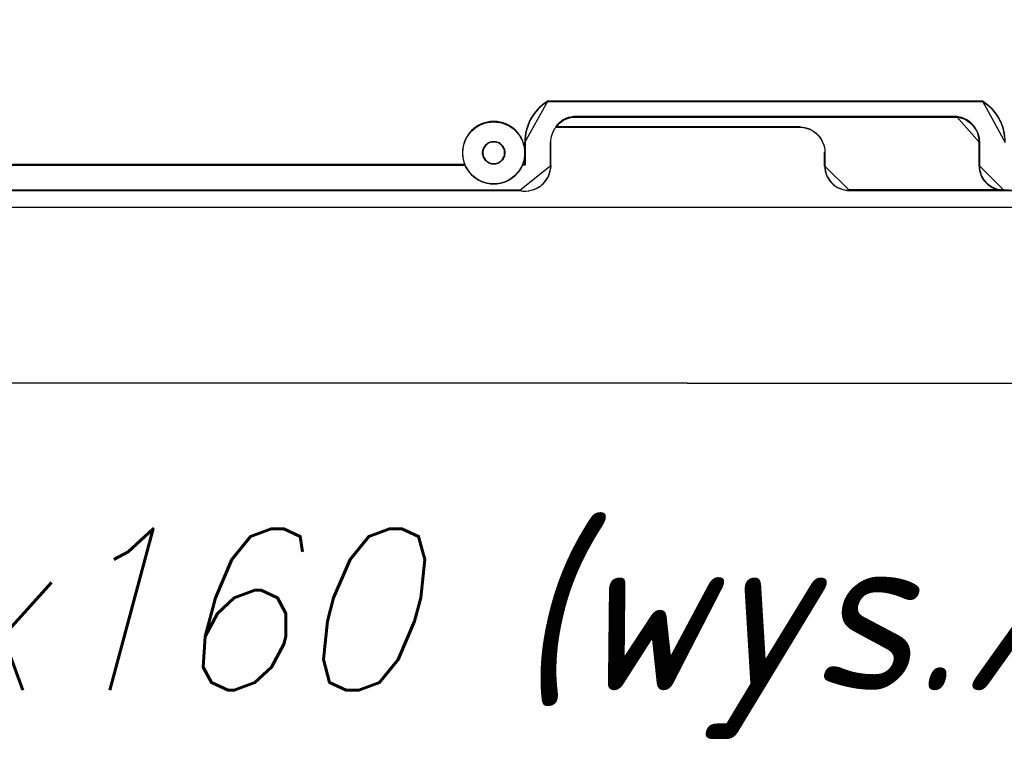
# Model space of a CAD drawing. Extents: x -558982 to 5119495, y -5290134 to 121759.
# Tile 177 of 256: x -468322 to -466735, y 27640 to 28809. Entities that reach past the tile are written whole.
import ezdxf

# ---------------------------------------------------------------- set-up
doc = ezdxf.new("R2010")
doc.units = 0
doc.header["$MEASUREMENT"] = 0
doc.layers.get('0').update_dxf_attribs({"color": 252})
doc.layers.add('$ IE_SCHEMAT', color=7, linetype='Continuous', lineweight=0)
doc.layers.add('50', color=7, linetype='Continuous')
doc.layers.add('60', color=7, linetype='Continuous')
doc.styles.add('ROMANS', font='romans.shx', dxfattribs={"width": 0.85})

# ---------------------------------------------------------------- blocks, each defined once
blk = doc.blocks.new('*U1026')
at = {"layer": '60', "color": 7}
for points in [[(314, 2.912724), (-35.827515, 3.027725), (-36, -400.568087), (313.827515, -400.654337), (314, 2.912724)], [(313.827684, -400.654337), (-36, -400.564301), (313.827684, -400.654337)], [(-30.019315, -428.883482), (307.846999, -429), (-30.019315, -428.883482)]]:
    blk.add_lwpolyline(points, close=True, dxfattribs=at)
for points in [[(313.827684, -400.650557), (-36, -400.564301)], [(-30.020531, -428.884992), (307.848215, -429)], [(313.827684, -400.650557), (-36, -400.564301)], [(-30.020531, -428.884992), (307.848215, -429)]]:
    blk.add_lwpolyline(points, dxfattribs=at)
blk = doc.blocks.new('*C1027')
at = {"layer": '50', "color": 7}
for points in [[(3.742658, -397.915671), (112.076915, -397.915671), (112.076915, -397.915671), (112.524988, -397.990311), (112.948169, -397.990311), (113.396243, -397.940551), (113.819423, -397.865911), (114.242604, -397.741511), (114.640892, -397.567351), (115.039179, -397.343431), (115.387681, -397.094631), (115.561932, -396.945351), (115.736183, -396.796071), (115.885541, -396.621911), (116.034899, -396.447751), (116.308722, -396.074551), (116.532758, -395.70135), (116.707009, -395.27839), (116.831474, -394.85543), (116.88126, -394.63151), (116.931046, -394.40759), (116.955939, -394.18367), (116.955939, -393.95975), (116.955939, -390.177988), (116.980832, -389.829668), (117.005725, -389.506228), (117.080404, -389.182788), (117.179976, -388.859348), (117.279548, -388.560788), (117.428906, -388.287108), (117.578264, -387.988548), (117.752515, -387.739748), (118.026337, -387.416307), (118.325053, -387.092867), (118.648662, -386.844067), (118.997164, -386.595267), (119.395451, -386.396227), (119.793739, -386.246947), (120.21692, -386.147427), (120.664993, -386.072787), (182.424481, -386.072787), (182.797876, -386.147427), (183.171271, -386.246947), (183.519772, -386.371347), (183.868274, -386.520627), (184.16699, -386.719667), (184.465706, -386.943587), (184.764422, -387.167507), (185.013351, -387.441187), (185.237388, -387.714868), (185.436532, -388.038308), (185.635676, -388.361748), (185.785034, -388.685188), (185.884606, -389.033508), (185.984178, -389.406708), (186.033964, -389.779908), (186.058857, -390.177988), (186.058857, -393.95975), (186.08375, -394.35783), (186.133536, -394.73103), (186.233108, -395.10423), (186.357572, -395.47743), (186.531823, -395.82575), (186.730967, -396.149191), (186.955004, -396.447751), (187.203934, -396.721431), (187.477757, -396.995111), (187.801365, -397.219031), (188.124974, -397.418071), (188.473476, -397.592231), (188.821978, -397.716631), (189.195372, -397.816151), (189.59366, -397.890791), (189.991948, -397.890791), (191.684671, -397.915671)], [(190.117194, -389.181354), (190.042516, -388.68363), (189.942944, -388.210791), (189.818479, -387.737953), (189.644228, -387.29), (189.469977, -386.842048), (189.245941, -386.394096), (188.997011, -385.995916), (188.723188, -385.57285), (188.424473, -385.199556), (188.100864, -384.826263), (187.752362, -384.477855), (187.378968, -384.154334), (186.98068, -383.855699), (186.582393, -383.581951), (116.434007, -383.581951), (116.010826, -383.855699), (115.612539, -384.154334), (115.239144, -384.477855), (114.915536, -384.826263), (114.591927, -385.199556), (114.293212, -385.57285), (114.019389, -385.995916), (113.770459, -386.394096), (113.546423, -386.842048), (113.347279, -387.29), (113.197921, -387.737953), (113.048563, -388.210791), (112.948991, -388.68363), (112.874312, -389.181354), (112.849419, -389.679079), (112.824526, -390.176804), (112.824526, -390.176804), (112.824526, -393.785309), (112.376453, -393.785309), (112.227095, -394.133716), (112.052844, -394.407465), (111.853701, -394.730986), (111.629664, -395.004734), (111.380734, -395.278483), (111.131805, -395.527345), (110.857982, -395.776208), (110.559266, -395.975298), (110.260551, -396.174387), (109.936942, -396.348591), (109.58844, -396.497909), (109.239939, -396.62234), (108.891437, -396.721885), (108.518043, -396.796543), (108.144648, -396.82143), (107.746361, -396.846316), (107.372966, -396.82143), (106.999572, -396.796543), (106.626177, -396.721885), (106.277676, -396.62234), (105.929174, -396.497909), (105.580673, -396.348591), (105.257064, -396.174387), (104.958348, -395.975298), (104.659633, -395.776208), (104.38581, -395.552232), (104.13688, -395.278483), (103.887951, -395.02962), (103.688807, -394.730986), (103.489663, -394.432351), (103.290519, -394.133716), (103.141162, -393.810195), (3.818216, -393.810195)], [(3.818216, -393.81155), (103.141162, -393.81155), (102.991804, -393.362389), (102.867339, -392.863321), (102.817553, -392.613787), (102.79266, -392.364253), (102.767767, -392.114719), (102.767767, -391.865185), (102.767767, -391.615651), (102.79266, -391.341163), (102.817553, -391.091629), (102.867339, -390.842095), (102.991804, -390.36798), (103.141162, -389.918819), (103.365198, -389.469657), (103.614128, -389.070403), (103.887951, -388.671148), (104.211559, -388.321801), (104.584954, -387.997406), (104.958348, -387.697965), (105.381529, -387.448431), (105.804709, -387.248804), (106.277676, -387.07413), (106.750642, -386.949363), (106.999572, -386.899456), (107.248501, -386.874503), (107.497431, -386.849549), (107.746361, -386.849549), (108.020183, -386.849549), (108.269113, -386.874503), (108.518043, -386.899456), (108.766973, -386.949363), (109.239939, -387.07413), (109.712905, -387.248804), (110.136086, -387.448431), (110.559266, -387.697965), (110.932661, -387.997406), (111.281162, -388.321801), (111.604771, -388.671148), (111.903487, -389.070403), (112.152416, -389.469657), (112.376453, -389.918819), (112.525811, -390.36798), (112.650276, -390.842095), (112.700062, -391.091629), (112.724955, -391.341163), (112.749848, -391.615651), (112.749848, -391.865185), (112.724955, -392.364253), (112.650276, -392.863321), (112.550704, -393.337436), (112.376453, -393.786597), (112.824526, -393.786597), (112.824526, -390.168353), (112.849419, -389.669285), (112.874312, -389.170216), (112.948991, -388.671148), (113.048563, -388.197034), (113.197921, -387.722919), (113.347279, -387.273757), (113.546423, -386.824596), (113.770459, -386.375435), (114.019389, -385.97618), (114.293212, -385.551972), (114.591927, -385.177671), (114.915536, -384.80337), (115.239144, -384.454022), (115.612539, -384.129628), (116.010826, -383.830187), (116.434007, -383.5557), (116.434007, -383.5557), (186.582393, -383.5557), (186.98068, -383.830187), (187.378968, -384.129628), (187.752362, -384.454022), (188.100864, -384.80337), (188.424473, -385.177671), (188.723188, -385.551972), (188.997011, -385.97618), (189.245941, -386.375435), (189.469977, -386.824596), (189.644228, -387.273757), (189.818479, -387.722919), (189.942944, -388.197034), (190.042516, -388.671148), (190.117194, -389.170216)], [(3.857981, -393.771828), (103.151712, -393.771828), (103.002399, -393.324026), (102.87797, -392.826469), (102.828199, -392.57769), (102.803313, -392.328911), (102.778428, -392.080132), (102.778428, -391.831353), (102.778428, -391.582574), (102.803313, -391.308917), (102.828199, -391.060138), (102.87797, -390.811359), (103.002399, -390.338679), (103.151712, -389.890877), (103.375683, -389.443075), (103.62454, -389.045029), (103.898282, -388.646983), (104.221795, -388.298692), (104.59508, -387.97528), (104.968365, -387.676745), (105.391421, -387.427966), (105.814477, -387.228943), (106.287304, -387.054798), (106.760131, -386.930408), (107.008988, -386.880653), (107.257844, -386.855775), (107.506701, -386.830897), (107.755557, -386.830897), (108.029299, -386.830897), (108.278156, -386.855775), (108.527012, -386.880653), (108.775869, -386.930408), (109.248696, -387.054798), (109.721523, -387.228943), (110.144579, -387.427966), (110.567635, -387.676745), (110.94092, -387.97528), (111.289319, -388.298692), (111.612832, -388.646983), (111.91146, -389.045029), (112.160317, -389.443075), (112.384287, -389.890877), (112.533601, -390.338679), (112.65803, -390.811359), (112.707801, -391.060138), (112.732686, -391.308917), (112.757572, -391.582574), (112.757572, -391.831353), (112.732686, -392.328911), (112.65803, -392.826469), (112.558487, -393.299148), (112.384287, -393.746951), (112.832229, -393.746951), (112.832229, -390.139656), (112.857115, -389.642098), (112.882, -389.144541), (112.956657, -388.646983), (113.0562, -388.174303), (113.205514, -387.701623), (113.354828, -387.253821), (113.553913, -386.806019), (113.777884, -386.358217), (114.02674, -385.960171), (114.300482, -385.537246), (114.59911, -385.164078), (114.922623, -384.79091), (115.246137, -384.442619), (115.619422, -384.119207), (116.017592, -383.820672), (116.440648, -383.547015), (116.440648, -383.547015), (186.568401, -383.547015), (186.966571, -383.820672), (187.364741, -384.119207), (187.738026, -384.442619), (188.086425, -384.79091), (188.409939, -385.164078), (188.708566, -385.537246), (188.982308, -385.960171), (189.231165, -386.358217), (189.455136, -386.806019), (189.629335, -387.253821), (189.803535, -387.701623), (189.927963, -388.174303), (190.027506, -388.646983), (190.102163, -389.144541)]]:
    blk.add_lwpolyline(points, dxfattribs=at)
for points in [[(116.48097, -383.505), (116.048324, -383.782115), (115.641129, -384.084422), (115.259383, -384.411922), (114.928536, -384.764614), (114.59769, -385.142498), (114.292293, -385.520382), (114.012346, -385.948651), (113.757849, -386.351727), (113.528801, -386.805189), (113.325204, -387.25865), (113.172505, -387.712111), (113.019807, -388.190764), (112.918008, -388.669417), (112.841659, -389.173263), (112.816209, -389.677109), (112.790759, -390.180954), (116.48097, -383.505)], [(116.398788, -383.505), (186.610869, -383.505), (116.398788, -383.505)], [(190.192388, -390.180954), (190.192388, -389.677109), (190.141466, -389.173263), (190.065084, -388.669417), (189.963241, -388.190764), (189.835937, -387.712111), (189.657712, -387.25865), (189.479486, -386.805189), (189.250339, -386.351727), (188.995732, -385.948651), (188.715663, -385.520382), (188.410134, -385.142498), (188.079144, -384.764614), (187.722693, -384.411922), (187.340781, -384.084422), (186.933409, -383.782115), (186.526037, -383.505), (190.192388, -390.180954)], [(112.798712, -391.830044), (112.798712, -391.57923), (112.773624, -391.303335), (112.748535, -391.052522), (112.698357, -390.801708), (112.572913, -390.325162), (112.422381, -389.873698), (112.196582, -389.422233), (111.945694, -389.020931), (111.644629, -388.61963), (111.318475, -388.26849), (110.967233, -387.942433), (110.590901, -387.641456), (110.164392, -387.390643), (109.737883, -387.189992), (109.261197, -387.014422), (108.78451, -386.889016), (108.533622, -386.838853), (108.282735, -386.813772), (108.031847, -386.78869), (107.755871, -386.78869), (107.504983, -386.78869), (107.254095, -386.813772), (107.003208, -386.838853), (106.75232, -386.889016), (106.275634, -387.014422), (105.798947, -387.189992), (105.372438, -387.390643), (104.945929, -387.641456), (104.569598, -387.942433), (104.193266, -388.26849), (103.867112, -388.61963), (103.591136, -389.020931), (103.340248, -389.422233), (103.114449, -389.873698), (102.963917, -390.325162), (102.838473, -390.801708), (102.788295, -391.052522), (102.763207, -391.303335), (102.738118, -391.57923), (102.738118, -391.830044), (102.738118, -392.080857), (102.763207, -392.331671), (102.788295, -392.607566), (102.838473, -392.833298), (102.963917, -393.334925), (103.114449, -393.78639), (103.340248, -394.237854), (103.591136, -394.614075), (103.867112, -395.015377), (104.193266, -395.366516), (104.569598, -395.692573), (104.945929, -395.99355), (105.372438, -396.244363), (105.798947, -396.445014), (106.275634, -396.620584), (106.75232, -396.74599), (107.003208, -396.796153), (107.254095, -396.821235), (107.504983, -396.846316), (107.755871, -396.846316), (108.031847, -396.846316), (108.282735, -396.821235), (108.533622, -396.796153), (108.78451, -396.74599), (109.261197, -396.620584), (109.737883, -396.445014), (110.164392, -396.244363), (110.590901, -395.99355), (110.967233, -395.692573), (111.318475, -395.366516), (111.644629, -395.015377), (111.945694, -394.614075), (112.196582, -394.237854), (112.422381, -393.78639), (112.572913, -393.334925), (112.698357, -392.833298), (112.748535, -392.607566), (112.773624, -392.331671), (112.798712, -392.080857), (112.798712, -391.830044), (112.798712, -391.830044)], [(112.798712, -391.830044), (112.798712, -391.57923), (112.773624, -391.303335), (112.748535, -391.052522), (112.698357, -390.801708), (112.572913, -390.325162), (112.422381, -389.873698), (112.196582, -389.422233), (111.945694, -389.020931), (111.644629, -388.61963), (111.318475, -388.26849), (110.967233, -387.942433), (110.590901, -387.641456), (110.164392, -387.390643), (109.737883, -387.189992), (109.261197, -387.014422), (108.78451, -386.889016), (108.533622, -386.838853), (108.282735, -386.813772), (108.031847, -386.78869), (107.755871, -386.78869), (107.504983, -386.78869), (107.254095, -386.813772), (107.003208, -386.838853), (106.75232, -386.889016), (106.275634, -387.014422), (105.798947, -387.189992), (105.372438, -387.390643), (104.945929, -387.641456), (104.569598, -387.942433), (104.193266, -388.26849), (103.867112, -388.61963), (103.591136, -389.020931), (103.340248, -389.422233), (103.114449, -389.873698), (102.963917, -390.325162), (102.838473, -390.801708), (102.788295, -391.052522), (102.763207, -391.303335), (102.738118, -391.57923), (102.738118, -391.830044), (102.738118, -392.080857), (102.763207, -392.331671), (102.788295, -392.582485), (102.838473, -392.833298), (102.963917, -393.334925), (103.114449, -393.78639), (103.264982, -394.112448), (103.465692, -394.413424), (103.666402, -394.7144), (103.867112, -395.015377), (104.118, -395.26619), (104.368887, -395.542085), (104.644864, -395.767817), (104.945929, -395.968468), (105.246994, -396.169119), (105.573148, -396.344689), (105.924391, -396.495177), (106.275634, -396.620584), (106.626876, -396.720909), (107.003208, -396.796153), (107.379539, -396.821235), (107.755871, -396.846316), (108.157291, -396.821235), (108.533622, -396.796153), (108.909954, -396.720909), (109.261197, -396.620584), (109.612439, -396.495177), (109.963682, -396.344689), (110.289836, -396.169119), (110.590901, -395.968468), (110.891966, -395.767817), (111.167943, -395.517004), (111.41883, -395.26619), (111.669718, -394.990295), (111.895517, -394.7144), (112.096227, -394.388343), (112.271848, -394.112448), (112.422381, -393.761309), (112.598002, -393.309844), (112.698357, -392.833298), (112.748535, -392.582485), (112.773624, -392.331671), (112.798712, -392.080857), (112.798712, -391.830044)], [(182.446148, -385.994249), (120.633957, -385.994249), (120.185501, -386.069395), (119.761959, -386.169589), (119.363331, -386.319881), (118.964704, -386.520269), (118.615905, -386.770755), (118.29202, -387.021241), (117.993049, -387.346873), (117.718993, -387.672505), (157.108381, -387.672505), (157.507009, -387.697553), (157.905637, -387.772699), (158.304264, -387.872893), (158.677978, -387.998136), (159.026777, -388.173476), (159.350662, -388.398914), (159.674547, -388.624351), (159.948603, -388.899886), (160.22266, -389.17542), (160.446888, -389.501052), (160.646201, -389.851732), (160.820601, -390.202412), (160.970086, -390.578141), (161.069743, -390.95387), (161.119572, -391.379696), (161.144486, -391.780474), (161.144486, -393.98475), (161.1694, -394.385527), (161.219228, -394.761256), (161.318885, -395.136985), (161.443457, -395.512714), (161.617856, -395.838346), (161.81717, -396.163977), (162.041398, -396.46456), (162.29054, -396.740095), (162.564597, -397.015629), (162.863567, -397.241067), (163.187452, -397.441456), (163.536251, -397.591747), (163.885051, -397.71699), (164.258764, -397.817184), (164.657391, -397.89233), (165.056019, -397.89233), (190.020072, -397.89233), (189.621444, -397.89233), (189.222817, -397.817184), (188.849103, -397.71699), (188.500304, -397.591747), (188.151505, -397.416407), (187.82762, -397.216018), (187.503735, -396.990581), (187.229679, -396.715046), (186.980537, -396.439512), (186.756309, -396.138929), (186.556995, -395.813297), (186.382595, -395.462617), (186.258024, -395.086888), (186.158367, -394.711159), (186.108539, -394.33543), (186.083624, -393.934653), (186.083624, -390.127267), (186.05871, -389.726489), (186.008882, -389.35076), (185.909225, -388.975031), (185.809568, -388.624351), (185.660083, -388.298719), (185.460769, -387.973088), (185.261455, -387.647456), (185.037227, -387.371922), (184.788085, -387.096387), (184.489114, -386.87095), (184.190143, -386.645512), (183.891173, -386.445124), (183.542374, -386.294832), (183.193574, -386.169589), (182.819861, -386.069395), (182.446148, -385.994249)], [(182.41234, -386.033971), (120.670409, -386.033971), (120.222462, -386.108615), (119.799402, -386.20814), (119.401228, -386.357428), (119.003053, -386.556479), (118.65465, -386.805293), (118.331134, -387.054106), (118.032503, -387.377563), (117.758758, -387.701021), (157.103375, -387.701021), (157.501549, -387.725902), (157.899723, -387.800546), (158.297898, -387.900072), (158.671187, -388.024478), (159.019589, -388.198648), (159.343106, -388.42258), (159.666623, -388.646512), (159.940368, -388.920207), (160.214113, -389.193901), (160.438086, -389.517359), (160.637173, -389.865698), (160.811374, -390.214036), (160.96069, -390.587256), (161.060233, -390.960477), (161.110005, -391.383459), (161.134891, -391.781561), (161.134891, -393.971119), (161.159777, -394.36922), (161.209549, -394.74244), (161.309093, -395.115661), (161.433522, -395.488881), (161.607723, -395.812338), (161.806811, -396.135796), (162.030784, -396.434372), (162.279643, -396.708066), (162.553388, -396.981761), (162.852019, -397.205693), (163.175535, -397.404744), (163.523938, -397.554032), (163.872341, -397.678439), (164.245629, -397.777964), (164.643804, -397.852608), (165.041978, -397.852608), (189.977656, -397.852608), (189.579481, -397.852608), (189.181307, -397.777964), (188.808018, -397.678439), (188.459616, -397.554032), (188.111213, -397.379863), (187.787696, -397.180812), (187.464179, -396.95688), (187.190434, -396.683185), (186.941575, -396.40949), (186.717602, -396.110914), (186.518515, -395.787457), (186.344314, -395.439118), (186.219884, -395.065898), (186.12034, -394.692678), (186.070569, -394.319458), (186.045683, -393.921356), (186.045683, -390.139392), (186.020797, -389.741291), (185.971025, -389.368071), (185.871481, -388.994851), (185.771938, -388.646512), (185.622622, -388.323054), (185.423535, -387.999597), (185.224448, -387.67614), (185.000475, -387.402445), (184.751616, -387.12875), (184.452985, -386.904818), (184.154354, -386.680886), (183.855723, -386.481835), (183.50732, -386.332547), (183.158918, -386.20814), (182.785629, -386.108615), (182.41234, -386.033971)], [(120.629805, -385.994249), (182.454081, -385.994249), (120.629805, -385.994249)], [(186.085969, -390.180954), (186.06053, -389.774971), (186.009652, -389.394361), (185.907897, -389.013751), (185.806141, -388.658516), (185.653508, -388.328654), (185.449998, -387.998793), (185.246487, -387.668931), (185.017538, -387.389817), (184.763149, -387.110704), (184.457883, -386.882338), (184.152617, -386.653972), (183.847351, -386.45098), (183.491208, -386.298737), (183.135064, -386.171867), (182.753482, -386.070371), (182.371899, -385.994249), (186.085969, -390.180954)], [(157.144859, -387.659927), (117.718993, -387.659927), (157.144859, -387.659927)], [(109.564476, -391.830744), (109.539, -391.652524), (109.513524, -391.474304), (109.488048, -391.296085), (109.41162, -391.143325), (109.335192, -390.965105), (109.258764, -390.837806), (109.15686, -390.685046), (109.029479, -390.557746), (108.902099, -390.455906), (108.774719, -390.354067), (108.621863, -390.252227), (108.469006, -390.175847), (108.290674, -390.124927), (108.137818, -390.074007), (107.959485, -390.048547), (107.755677, -390.048547), (107.577345, -390.048547), (107.399012, -390.074007), (107.22068, -390.124927), (107.067824, -390.175847), (106.914967, -390.252227), (106.762111, -390.354067), (106.634731, -390.455906), (106.507351, -390.557746), (106.37997, -390.685046), (106.278066, -390.837806), (106.201638, -390.965105), (106.12521, -391.143325), (106.048782, -391.296085), (106.023306, -391.474304), (105.972354, -391.652524), (105.972354, -391.830744), (105.972354, -392.008963), (106.023306, -392.187183), (106.048782, -392.365403), (106.12521, -392.518162), (106.201638, -392.670922), (106.278066, -392.823682), (106.37997, -392.976441), (106.507351, -393.103741), (106.634731, -393.205581), (106.762111, -393.307421), (106.914967, -393.409261), (107.067824, -393.48564), (107.22068, -393.53656), (107.399012, -393.58748), (107.577345, -393.61294), (107.755677, -393.61294), (107.959485, -393.61294), (108.137818, -393.58748), (108.290674, -393.53656), (108.469006, -393.48564), (108.621863, -393.409261), (108.774719, -393.307421), (108.902099, -393.205581), (109.029479, -393.103741), (109.15686, -392.976441), (109.258764, -392.823682), (109.335192, -392.670922), (109.41162, -392.518162), (109.488048, -392.365403), (109.513524, -392.187183), (109.539, -392.008963), (109.564476, -391.830744)], [(109.564476, -391.830744), (109.539, -391.652524), (109.513524, -391.474304), (109.488048, -391.296085), (109.41162, -391.143325), (109.335192, -390.965105), (109.258764, -390.837806), (109.15686, -390.685046), (109.029479, -390.557746), (108.902099, -390.455906), (108.774719, -390.354067), (108.621863, -390.252227), (108.469006, -390.175847), (108.290674, -390.124927), (108.137818, -390.074007), (107.959485, -390.048547), (107.755677, -390.048547), (107.577345, -390.048547), (107.399012, -390.074007), (107.22068, -390.124927), (107.067824, -390.175847), (106.914967, -390.252227), (106.762111, -390.354067), (106.634731, -390.455906), (106.507351, -390.557746), (106.37997, -390.685046), (106.278066, -390.837806), (106.201638, -390.965105), (106.12521, -391.143325), (106.048782, -391.296085), (106.023306, -391.474304), (105.972354, -391.652524), (105.972354, -391.830744), (105.972354, -392.008963), (106.023306, -392.187183), (106.048782, -392.365403), (106.12521, -392.518162), (106.201638, -392.670922), (106.278066, -392.823682), (106.37997, -392.976441), (106.507351, -393.103741), (106.634731, -393.205581), (106.762111, -393.307421), (106.914967, -393.409261), (107.067824, -393.48564), (107.22068, -393.53656), (107.399012, -393.58748), (107.577345, -393.61294), (107.755677, -393.61294), (107.959485, -393.61294), (108.137818, -393.58748), (108.290674, -393.53656), (108.469006, -393.48564), (108.621863, -393.409261), (108.774719, -393.307421), (108.902099, -393.205581), (109.029479, -393.103741), (109.15686, -392.976441), (109.258764, -392.823682), (109.335192, -392.670922), (109.41162, -392.518162), (109.488048, -392.365403), (109.513524, -392.187183), (109.539, -392.008963), (109.564476, -391.830744)], [(107.755677, -390.048547), (107.959485, -390.048547), (108.137818, -390.074007), (108.290674, -390.124927), (108.469006, -390.175847), (108.621863, -390.252227), (108.774719, -390.354067), (108.902099, -390.455906), (109.029479, -390.557746), (109.15686, -390.685046), (109.258764, -390.837806), (109.335192, -390.965105), (109.41162, -391.143325), (109.488048, -391.296085), (109.513524, -391.474304), (109.539, -391.652524), (109.564476, -391.830744), (109.539, -392.008963), (109.513524, -392.187183), (109.488048, -392.365403), (109.41162, -392.518162), (109.335192, -392.670922), (109.258764, -392.823682), (109.15686, -392.976441), (109.029479, -393.103741), (108.902099, -393.205581), (108.774719, -393.307421), (108.621863, -393.409261), (108.469006, -393.48564), (108.290674, -393.53656), (108.137818, -393.58748), (107.959485, -393.61294), (107.755677, -393.61294), (107.577345, -393.61294), (107.399012, -393.58748), (107.22068, -393.53656), (107.067824, -393.48564), (106.914967, -393.409261), (106.762111, -393.307421), (106.634731, -393.205581), (106.507351, -393.103741), (106.37997, -392.976441), (106.278066, -392.823682), (106.201638, -392.670922), (106.12521, -392.518162), (106.048782, -392.365403), (106.023306, -392.187183), (105.972354, -392.008963), (105.972354, -391.830744), (105.972354, -391.652524), (106.023306, -391.474304), (106.048782, -391.296085), (106.12521, -391.143325), (106.201638, -390.965105), (106.278066, -390.837806), (106.37997, -390.685046), (106.507351, -390.557746), (106.634731, -390.455906), (106.762111, -390.354067), (106.914967, -390.252227), (107.067824, -390.175847), (107.22068, -390.124927), (107.399012, -390.074007), (107.577345, -390.048547), (107.755677, -390.048547)], [(109.524711, -391.830744), (109.499799, -391.656496), (109.474887, -391.482249), (109.449975, -391.308001), (109.375239, -391.158646), (109.300503, -390.984399), (109.225767, -390.859937), (109.126119, -390.710582), (109.001559, -390.586119), (108.876999, -390.486549), (108.752439, -390.386979), (108.602967, -390.287409), (108.453495, -390.212732), (108.279111, -390.162947), (108.129639, -390.113162), (107.955255, -390.088269), (107.755959, -390.088269), (107.581575, -390.088269), (107.407191, -390.113162), (107.232807, -390.162947), (107.083335, -390.212732), (106.933863, -390.287409), (106.784391, -390.386979), (106.659831, -390.486549), (106.535271, -390.586119), (106.410711, -390.710582), (106.311063, -390.859937), (106.236327, -390.984399), (106.161591, -391.158646), (106.086855, -391.308001), (106.061943, -391.482249), (106.012119, -391.656496), (106.012119, -391.830744), (106.012119, -392.004991), (106.061943, -392.179239), (106.086855, -392.353486), (106.161591, -392.502841), (106.236327, -392.652196), (106.311063, -392.801551), (106.410711, -392.950906), (106.535271, -393.075368), (106.659831, -393.174938), (106.784391, -393.274508), (106.933863, -393.374078), (107.083335, -393.448756), (107.232807, -393.498541), (107.407191, -393.548326), (107.581575, -393.573218), (107.755959, -393.573218), (107.955255, -393.573218), (108.129639, -393.548326), (108.279111, -393.498541), (108.453495, -393.448756), (108.602967, -393.374078), (108.752439, -393.274508), (108.876999, -393.174938), (109.001559, -393.075368), (109.126119, -392.950906), (109.225767, -392.801551), (109.300503, -392.652196), (109.375239, -392.502841), (109.449975, -392.353486), (109.474887, -392.179239), (109.499799, -392.004991), (109.524711, -391.830744)], [(112.790759, -393.787717), (112.790759, -390.098862), (112.790759, -393.787717)], [(116.921038, -390.098862), (116.921038, -393.959846), (116.921038, -390.098862)], [(186.003787, -390.098862), (186.003787, -393.959846), (186.003787, -390.098862)], [(161.094868, -394.010161), (161.094868, -391.740707), (161.094868, -394.010161)], [(103.194092, -393.729458), (3.818216, -393.729458), (103.194092, -393.729458)], [(111.945086, -397.888767), (112.172821, -397.939539), (112.400557, -397.964925), (112.628292, -397.990311), (112.856027, -397.990311), (113.311498, -397.964925), (113.766968, -397.86338), (114.197135, -397.73645), (114.627302, -397.558747), (114.829733, -397.457202), (115.032164, -397.330271), (115.234596, -397.20334), (115.411723, -397.07641), (115.588851, -396.924093), (115.765978, -396.771776), (115.917802, -396.594073), (116.069625, -396.41637), (116.347968, -396.035577), (116.575703, -395.654785), (116.752831, -395.22322), (116.879351, -394.791656), (116.929958, -394.56318), (116.980566, -394.334705), (117.00587, -394.106229), (117.00587, -393.877754), (111.945086, -397.888767)], [(112.342738, -393.705625), (112.872941, -393.705625), (112.342738, -393.705625)], [(161.094868, -393.928069), (161.120281, -394.334659), (161.171106, -394.715838), (161.272756, -395.097017), (161.399819, -395.478196), (161.577707, -395.808552), (161.781008, -396.138907), (162.009721, -396.44385), (162.263847, -396.723381), (162.543385, -397.002913), (162.848336, -397.23162), (163.1787, -397.434915), (163.534476, -397.587387), (163.890252, -397.714447), (164.271441, -397.816094), (164.678042, -397.89233), (165.084643, -397.89233), (161.094868, -393.928069)], [(186.003787, -393.877754), (186.029207, -394.284293), (186.080046, -394.665424), (186.181724, -395.046555), (186.308821, -395.427685), (186.486758, -395.783407), (186.690114, -396.11372), (186.91889, -396.418625), (187.173085, -396.698121), (187.4527, -396.977617), (187.783154, -397.206295), (188.113608, -397.409565), (188.469481, -397.587426), (188.825354, -397.714469), (189.206647, -397.816104), (189.61336, -397.89233), (190.020072, -397.89233), (186.003787, -393.877754)], [(112.128006, -397.834071), (3.741337, -397.834071), (112.128006, -397.834071)], [(190.020072, -397.810238), (165.002462, -397.810238), (190.020072, -397.810238)], [(189.93524, -397.810238), (191.711418, -397.916163), (189.93524, -397.810238)]]:
    blk.add_lwpolyline(points, close=True, dxfattribs=at)

msp = doc.modelspace()

# ---------------------------------------------------------------- block references
at = {"xscale": 10, "yscale": 10, "zscale": 10}
for name in ['*U1026', '*C1027']:
    msp.add_blockref(name, (-468635.2, 32512.7), dxfattribs=at)

# ---------------------------------------------------------------- texts
at = {"layer": '$ IE_SCHEMAT', "color": 0, "ltscale": 2, "style": 'ROMANS', "oblique": 15, "width": 0.9}
msp.add_text('350x460x160 (wys./szer./gł.)', height=260, dxfattribs=at).set_placement((-469831.1, 27728.8))

doc.saveas('drawing.dxf')
